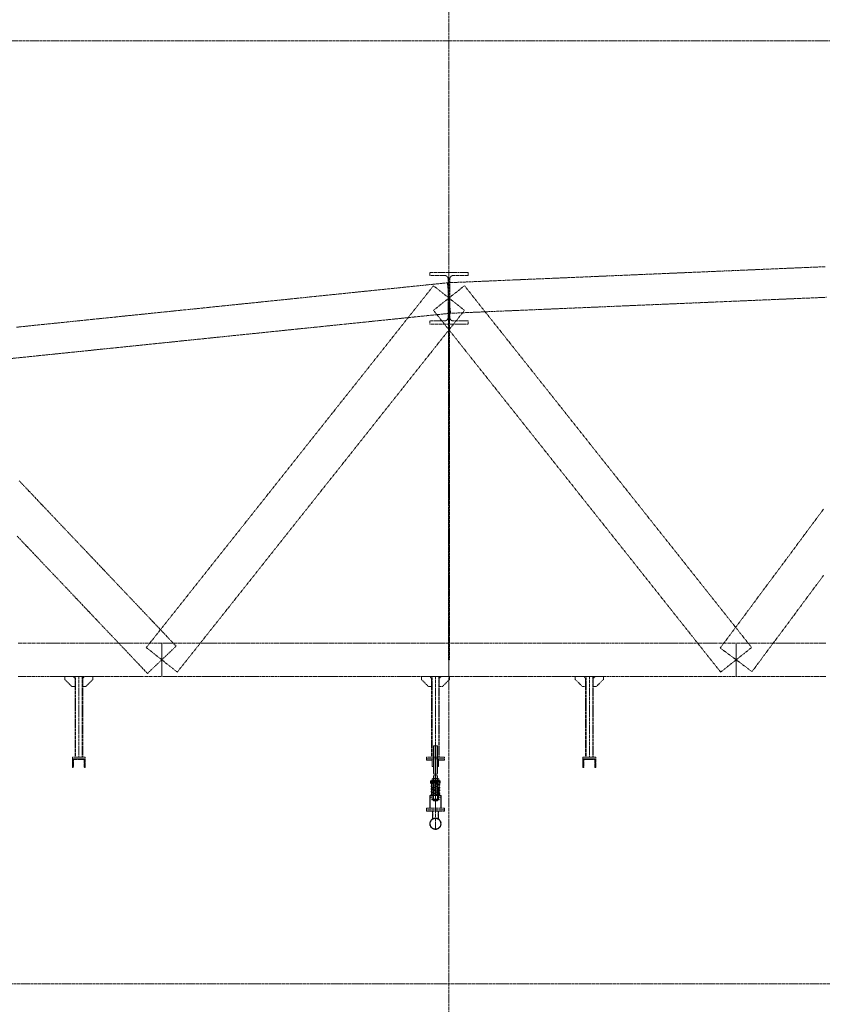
# Model space of a CAD drawing. Header units: millimetres. Extents: x -176817 to 571382, y -58489 to 156123.
# Tile 222 of 256: x 144048 to 150336, y 114002 to 121719. Entities that reach past the tile are written whole.
import ezdxf

# ---------------------------------------------------------------- set-up
doc = ezdxf.new("R2010")
doc.units = ezdxf.units.MM
doc.header["$LTSCALE"] = 0.2
for name, pattern in [('AM_ISO08W050', [18, 12, -1.5, 3, -1.5]), ('AM_ISO08W050x2', [9, 6, -0.75, 1.5, -0.75]), ('HIDDEN', [9.525, 6.35, -3.175])]:
    doc.linetypes.add(name, pattern=pattern)
for name, color, linetype, lineweight in [('-AAA Podkład', 252, 'Continuous', 13), ('AM_0N', 7, 'Continuous', 13), ('AM_7N', 4, 'AM_ISO08W050', 13)]:
    doc.layers.add(name, color=color, linetype=linetype, lineweight=lineweight)

# ---------------------------------------------------------------- blocks, each defined once
blk = doc.blocks.new('*U1083')
at = {"layer": 'AM_0N'}
for p, q in [((-28, 230.6), (28, 230.6)), ((-28, 226.6), (-28, 230.6)), ((28, 226.6), (-28, 226.6)), ((28, 230.6), (28, 226.6))]:
    blk.add_line(p, q, dxfattribs=at)
at = {"layer": 'AM_7N', "linetype": 'AM_ISO08W050x2'}
blk.add_line((0, 233.6), (0, 223.6), dxfattribs=at)
blk = doc.blocks.new('*U1084')
at = {"layer": 'AM_0N'}
for p, q in [((33.8, 222.6), (-33, 222.6)), ((29.3, 219.8), (-30.7, 209)), ((-30.7, 201.1), (7.4, 194.3)), ((29.3, 198.2), (-30.7, 187.4)), ((-30.7, 179.5), (7.4, 172.7)), ((29.3, 176.6), (-30.7, 165.8)), ((-30.7, 157.9), (7.4, 151.1)), ((29.3, 155), (-30.7, 144.2)), ((-2.7, 214.1), (-30.3, 215.9)), ((-29.7, 215.9), (30.3, 219.9)), ((-29.3, 201.1), (30.7, 211.9)), ((-29.3, 179.5), (30.7, 190.3)), ((-29.3, 157.9), (30.7, 168.7)), ((30.7, 198.2), (-7.4, 205.1)), ((30.7, 176.6), (-7.4, 183.5)), ((30.7, 155), (-7.4, 161.9)), ((30, 219.9), (30.3, 219.9)), ((-33.8, 112), (33, 112)), ((-30.7, 136.3), (7.4, 129.5)), ((29.3, 133.4), (-30.7, 122.6)), ((29.7, 118.7), (-30.3, 114.7)), ((-30, 114.7), (-30.3, 114.7)), ((-29.3, 136.3), (30.7, 147.1)), ((-29.3, 114.7), (30.7, 125.5)), ((30.7, 133.4), (-7.4, 140.3)), ((2.7, 120.5), (30.3, 118.7))]:
    blk.add_line(p, q, dxfattribs=at)
for centre, start, end in [((-30, 219.9), 138.01806, 273.82255), ((-30, 205.1), 100.20335, 280.20335), ((-30, 183.5), 100.20335, 280.20335), ((-30, 161.9), 100.20335, 280.20335), ((30, 215.9), 280.20335, 100.20335), ((30, 194.3), 280.20335, 100.20335), ((30, 172.7), 280.20335, 100.20335), ((30, 151.1), 280.20335, 100.20335), ((30, 223.9), 273.82255, 340.52878), ((-30, 140.3), 100.20335, 280.20335), ((-30, 118.7), 100.20335, 280.20335), ((-30, 110.7), 93.82255, 160.52878), ((30, 129.5), 280.20335, 100.20335), ((30, 114.7), 318.01806, 93.82255)]:
    blk.add_arc(centre, 4, start, end, dxfattribs=at)
at = {"layer": 'AM_7N', "linetype": 'AM_ISO08W050x2'}
for p, q in [((-30, 109), (-30, 225.6)), ((0, 109), (0, 225.6)), ((30, 109), (30, 225.6))]:
    blk.add_line(p, q, dxfattribs=at)
blk = doc.blocks.new('*U1085')
at = {"layer": 'AM_0N'}
for p, q in [((-28, 82), (28, 82)), ((-28, 78), (-28, 82)), ((28, 78), (-28, 78)), ((28, 82), (28, 78))]:
    blk.add_line(p, q, dxfattribs=at)
at = {"layer": 'AM_7N', "linetype": 'AM_ISO08W050x2'}
blk.add_line((0, 85), (0, 75), dxfattribs=at)
blk = doc.blocks.new('*U1086')
at = {"layer": 'AM_0N'}
for p, q in [((-26.6, 242.6), (-21.4, 245.6)), ((-26.6, 242.6), (-26.6, 233.6)), ((-26.6, 233.6), (-21.4, 230.6)), ((21.3, 245.6), (-21.4, 245.6)), ((-13.3, 242.6), (-13.3, 233.6)), ((13.3, 242.6), (13.3, 233.6)), ((26.6, 242.6), (21.3, 245.6)), ((26.6, 233.6), (21.3, 230.6)), ((26.6, 242.6), (26.6, 233.6)), ((21.3, 230.6), (-21.4, 230.6))]:
    blk.add_line(p, q, dxfattribs=at)
for centre, radius, start, end in [((-19.9, 232.9), 11.7, 55.56153, 115.56153), ((-19.9, 243.3), 11.7, 244.43847, 304.43847), ((0, 200.7), 43.9, 72.38303, 107.61697), ((0, 275.4), 43.9, 252.38303, 287.61697), ((19.9, 232.9), 11.7, 64.43847, 124.43847), ((19.9, 243.3), 11.7, 235.56153, 295.56153)]:
    blk.add_arc(centre, radius, start, end, dxfattribs=at)
at = {"layer": 'AM_7N', "linetype": 'AM_ISO08W050x2'}
blk.add_line((0, 248.6), (0, 227.6), dxfattribs=at)
blk = doc.blocks.new('A$C09B41FFC')
at = {"layer": '-AAA Podkład', "color": 7}
for p, q in [((-13, 500), (-13, 284.6)), ((0, 500), (0, 70)), ((13, 500), (13, 284.6)), ((-13, 264.6), (-13, 214.6)), ((13, 264.6), (13, 214.6)), ((-16.2, 172.6), (-15, 172.6)), ((-16, 222.6), (-16, 226.6)), ((-15.2, 171.6), (-15, 171.6)), ((-15, 222.6), (15, 222.6)), ((-15, 214.6), (15, 214.6)), ((15, 172.6), (16.2, 172.6)), ((15, 171.6), (15.2, 171.6)), ((16, 222.6), (16, 226.6)), ((-16.2, 82), (-15, 82)), ((-16.2, 82), (-15, 82)), ((-15.2, 83), (-15, 83)), ((16.2, 82, 0), (15, 82, 0)), ((21.2, 82), (20, 82))]:
    blk.add_line(p, q, dxfattribs=at)
for points in [[(15, 284.6), (15, 498), (13, 500), (-13, 500), (-15, 498), (-15, 284.6)], [(-15, 264.6), (-10.5, 264.6), (-10.5, 284.6), (-15, 284.6)], [(-15, 264.6), (-15, 72), (-13, 70), (13, 70), (15, 72), (15, 264.6)], [(15, 264.6), (10.5, 264.6), (10.5, 284.6), (15, 284.6)], [(-15, 226.6), (-38.1, 226.6), (-38.1, 222.6), (-15, 222.6)], [(-15, 222.6), (-38.1, 222.6), (-38.1, 207.6), (-15, 207.6)], [(15, 226.6), (38.1, 226.6), (38.1, 222.6), (15, 222.6)], [(15, 222.6), (38.1, 222.6), (38.1, 207.6), (15, 207.6)], [(-25, 112), (-41.2, 112), (-41.2, 98), (-25, 98)], [(25, 98), (41.3, 98), (41.3, 112), (25, 112)]]:
    blk.add_lwpolyline(points, dxfattribs=at)
at = {"layer": '-AAA Podkład', "color": 7, "elevation": 0}
for points in [[(-25, 400), (-70, 400), (-70, 388), (-25, 388)], [(25, 388), (70, 388), (70, 400), (25, 400)], [(-44.4, 12), (-44.4, 112), (-41.2, 112), (-41.2, 12)], [(44.5, 12), (44.5, 112), (41.3, 112), (41.3, 12)]]:
    blk.add_lwpolyline(points, dxfattribs=at)
for points in [[(-25, 340), (-25, 400), (-14.2, 400), (-13.2, 399), (-13.2, 341), (-14.2, 340)], [(25, 340), (25, 400), (14.2, 400), (13.2, 399), (13.2, 341), (14.2, 340)]]:
    blk.add_lwpolyline(points, close=True, dxfattribs=at)
at = {"layer": '-AAA Podkład', "color": 7}
for points in [[(-38.1, 207.6), (-35.2, 207.6), (-35.2, 222.6), (-38.1, 222.6)], [(-25, 172.6), (-25, 82), (-16.2, 82), (-15.2, 83), (-15.2, 171.6), (-16.2, 172.6)], [(25, 172.6), (25, 82), (16.2, 82), (15.2, 83), (15.2, 171.6), (16.2, 172.6)], [(38.1, 207.6), (35.2, 207.6), (35.2, 222.6), (38.1, 222.6)]]:
    blk.add_lwpolyline(points, close=True, dxfattribs=at)
blk.add_circle((-30, 118.7), 4, dxfattribs=at)
for points in [[(-25, 112), (-25, 113), (-26, 112)], [(25, 112), (25, 113), (26, 112)]]:
    blk.add_solid(points, dxfattribs=at)
for name in ['*U1083', '*U1086', '*U1084', '*U1085']:
    blk.add_blockref(name, (0, 0), dxfattribs=at)

msp = doc.modelspace()

# ---------------------------------------------------------------- hatches: boundary and pattern name
at = {"layer": '-AAA Podkład', "linetype": 'HIDDEN', "ltscale": 5}
h = msp.add_hatch(dxfattribs=at)
h.set_pattern_fill('ANSI32', color=256)
h.set_pattern_definition([(45, (93151.147, 111380.613), (-6.7351921, 6.7351921), []), (45, (93155.638, 111380.613), (-6.7351921, 6.7351921), [])])
h.paths.add_polyline_path([(144460.9118, 115926.7533), (144510.9118, 115926.7533), (144510.9118, 115924.8419, -0.414213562), (144505.8232, 115919.7533), (144467.9118, 115919.7533), (144467.9118, 115861.8419, -0.414213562), (144462.8232, 115856.7533), (144460.9118, 115856.7533)])
h.paths.add_polyline_path([(144510.9118, 115924.8419), (144510.9118, 115926.7533), (144560.9118, 115926.7533), (144560.9118, 115856.7533), (144559.0004, 115856.7533, -0.414213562), (144553.9118, 115861.8419), (144553.9118, 115919.7533), (144516.0004, 115919.7533, -0.414213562)])
h = msp.add_hatch(dxfattribs=at)
h.set_pattern_fill('ANSI32', color=256)
h.set_pattern_definition([(45, (97151.147, 111380.613), (-6.7351921, 6.7351921), []), (45, (97155.638, 111380.613), (-6.7351921, 6.7351921), [])])
h.paths.add_polyline_path([(148460.9118, 115926.7533), (148510.9118, 115926.7533), (148510.9118, 115924.8419, -0.414213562), (148505.8232, 115919.7533), (148467.9118, 115919.7533), (148467.9118, 115861.8419, -0.414213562), (148462.8232, 115856.7533), (148460.9118, 115856.7533)])
h.paths.add_polyline_path([(148510.9118, 115924.8419), (148510.9118, 115926.7533), (148560.9118, 115926.7533), (148560.9118, 115856.7533), (148559.0004, 115856.7533, -0.414213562), (148553.9118, 115861.8419), (148553.9118, 115919.7533), (148516.0004, 115919.7533, -0.414213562)])

# ---------------------------------------------------------------- linework, layer by layer
for p, q in [((147410.9118, 154623.4714), (147410.9118, 103624.3027)), ((144510.9118, 116571.7533, 0), (144510.9118, 115938.7533, 0)), ((147304.9375, 116571.7533, 0), (147304.9375, 115938.7533, 0)), ((148510.9118, 116571.7533, 0), (148510.9118, 115938.7533, 0)), ((147304.9375, 115372.2739, 0), (147304.9375, 115626.7533, 0)), ((147280.7875, 115454.0412, 0), (147280.7875, 115514.7533, 0)), ((147284.7875, 115456.3443, 0), (147284.7875, 115514.7533, 0)), ((147325.0875, 115456.3443, 0), (147325.0875, 115514.7533, 0)), ((147329.0875, 115454.0412, 0), (147329.0875, 115514.7533, 0))]:
    msp.add_line(p, q, dxfattribs=at)
msp.add_lwpolyline([(175983.6053, 121553.5213), (137759.1691, 121553.5213), (137759.1691, 114163.401), (175983.6053, 114163.401)], close=True, dxfattribs=at)
for points in [[(150358.9348, 119782.9167), (150288.6223, 119779.9245), (150218.3098, 119776.9323), (150147.9973, 119773.9401), (150077.6848, 119770.948), (150007.3723, 119767.9558), (149937.0598, 119764.9636), (149866.7473, 119761.9714), (149796.4348, 119758.9792), (149726.1223, 119755.987), (149655.8098, 119752.9948), (149585.4973, 119750.0026), (149515.1848, 119747.0105), (149444.8723, 119744.0183), (149374.5598, 119741.0261), (149304.2473, 119738.0339), (149233.9348, 119735.0417), (149163.6223, 119732.0495), (149093.3098, 119729.0573), (149022.9973, 119726.0651), (148952.6848, 119723.073), (148882.3723, 119720.0808), (148812.0598, 119717.0886), (148741.7473, 119714.0964), (148671.4348, 119711.1042), (148601.1223, 119708.112), (148530.8098, 119705.1198), (148460.4973, 119702.1276), (148390.1848, 119699.1355), (148319.8723, 119696.1433), (148249.5598, 119693.1511), (148179.2473, 119690.1589), (148108.9348, 119687.1667), (148038.6223, 119684.1745), (147968.3098, 119681.1823), (147897.9973, 119678.1901), (147827.6848, 119675.198), (147757.3723, 119672.2058), (147687.0598, 119669.2136), (147616.7473, 119666.2214), (147546.4348, 119663.2292), (147476.1223, 119660.237), (147405.8098, 119657.2448), (147408.3608, 119597.2991), (147410.9118, 119537.3533), (147413.4629, 119477.4076), (147416.0139, 119417.4619), (147486.3264, 119420.454), (147556.6389, 119423.4462), (147626.9514, 119426.4384), (147697.2639, 119429.4306), (147767.5764, 119432.4228), (147837.8889, 119435.415), (147908.2014, 119438.4072), (147978.5139, 119441.3994), (148048.8264, 119444.3915), (148119.1389, 119447.3837), (148189.4514, 119450.3759), (148259.7639, 119453.3681), (148330.0764, 119456.3603), (148400.3889, 119459.3525), (148470.7014, 119462.3447), (148541.0139, 119465.3369), (148611.3264, 119468.329), (148681.6389, 119471.3212), (148751.9514, 119474.3134), (148822.2639, 119477.3056), (148892.5764, 119480.2978), (148962.8889, 119483.29), (149033.2014, 119486.2822), (149103.5139, 119489.2744), (149173.8264, 119492.2665), (149244.1389, 119495.2587), (149314.4514, 119498.2509), (149384.7639, 119501.2431), (149455.0764, 119504.2353), (149525.3889, 119507.2275), (149595.7014, 119510.2197), (149666.0139, 119513.2119), (149736.3264, 119516.204), (149806.6389, 119519.1962), (149876.9514, 119522.1884), (149947.2639, 119525.1806), (150017.5764, 119528.1728), (150087.8889, 119531.165), (150158.2014, 119534.1572), (150228.5139, 119537.1494), (150298.8264, 119540.1415), (150369.1389, 119543.1337)], [(147417.6618, 119537.3533), (147417.6618, 119612.2006), (147417.6618, 119687.0479), (147417.6699, 119687.7127), (147417.6942, 119688.3768), (147417.7347, 119689.0399), (147417.7914, 119689.7017), (147417.8641, 119690.362), (147417.9529, 119691.0204), (147418.0578, 119691.6766), (147418.1787, 119692.3303), (147418.3155, 119692.9806), (147418.4681, 119693.6272), (147418.6363, 119694.2696), (147418.8201, 119694.9077), (147419.0194, 119695.5411), (147419.2342, 119696.1696), (147419.4643, 119696.7928), (147419.7096, 119697.4104), (147419.97, 119698.0218), (147420.2451, 119698.6264), (147420.5347, 119699.2239), (147420.8389, 119699.8141), (147421.1573, 119700.3966), (147421.49, 119700.9713), (147421.8367, 119701.5378), (147422.1974, 119702.096), (147422.5715, 119702.645), (147422.9587, 119703.1844), (147423.359, 119703.714), (147423.772, 119704.2336), (147424.1976, 119704.7429), (147424.6356, 119705.2417), (147425.0859, 119705.7298), (147425.5481, 119706.2068), (147426.0224, 119706.6728), (147426.5077, 119707.1267), (147427.0038, 119707.5684), (147427.5106, 119707.9978), (147428.0278, 119708.4145), (147428.5551, 119708.8185), (147429.0924, 119709.2096), (147429.6395, 119709.5874), (147430.1955, 119709.9516), (147430.7601, 119710.3019), (147431.333, 119710.638), (147431.9139, 119710.9599), (147432.5026, 119711.2674), (147433.0988, 119711.5603), (147433.7021, 119711.8385), (147434.3124, 119712.1019), (147434.9287, 119712.3499), (147435.5506, 119712.5826), (147436.1778, 119712.7998), (147436.8101, 119713.0014), (147437.4472, 119713.1874), (147438.0887, 119713.3576), (147438.7345, 119713.512), (147439.3843, 119713.6505), (147440.0372, 119713.7729), (147440.6927, 119713.879), (147441.3505, 119713.969), (147442.0101, 119714.0426), (147442.6714, 119714.0999), (147443.3339, 119714.1409), (147443.9975, 119714.1655), (147444.6618, 119714.1737), (147502.7868, 119714.1737), (147560.9118, 119714.1737), (147560.9118, 119738.2856), (147485.9118, 119738.2856), (147410.9118, 119738.2856), (147335.9118, 119738.2856), (147260.9118, 119738.2856), (147260.9118, 119714.1737), (147319.0368, 119714.1737), (147377.1618, 119714.1737), (147377.8268, 119714.1655), (147378.491, 119714.1408), (147379.1541, 119714.0998), (147379.816, 119714.0423), (147380.4762, 119713.9686), (147381.1346, 119713.8785), (147381.7907, 119713.7721), (147382.4442, 119713.6495), (147383.0942, 119713.5109), (147383.7402, 119713.3563), (147384.3821, 119713.1858), (147385.0194, 119712.9996), (147385.652, 119712.7977), (147386.2795, 119712.5803), (147386.9016, 119712.3473), (147387.518, 119712.099), (147388.1281, 119711.8355), (147388.7313, 119711.5572), (147389.3272, 119711.2643), (147389.9156, 119710.9567), (147390.4962, 119710.6348), (147391.0688, 119710.2987), (147391.6332, 119709.9484), (147392.1891, 119709.5841), (147392.7356, 119709.2065), (147393.2724, 119708.8156), (147393.7993, 119708.4118), (147394.3161, 119707.9953), (147394.8225, 119707.5661), (147395.3183, 119707.1246), (147395.8032, 119706.671), (147396.277, 119706.2054), (147396.739, 119705.7285), (147397.1889, 119705.2407), (147397.6266, 119704.7422), (147398.0519, 119704.2333), (147398.4646, 119703.714), (147398.8646, 119703.1848), (147399.2516, 119702.6457), (147399.6255, 119702.0971), (147399.9867, 119701.5382), (147400.3339, 119700.9709), (147400.667, 119700.3954), (147400.9859, 119699.812), (147401.2904, 119699.221), (147401.5804, 119698.6226), (147401.8557, 119698.0172), (147402.1163, 119697.405), (147402.3614, 119696.7874), (147402.5913, 119696.1643), (147402.8059, 119695.536), (147403.0051, 119694.9027), (147403.1887, 119694.2648), (147403.3568, 119693.6225), (147403.5092, 119692.976), (147403.6458, 119692.3258), (147403.7665, 119691.6726), (147403.8712, 119691.0169), (147403.9599, 119690.3591), (147404.0325, 119689.6994), (147404.0891, 119689.0381), (147404.1295, 119688.3756), (147404.1537, 119687.7121), (147404.1618, 119687.0479), (147404.1618, 119612.2006), (147404.1618, 119537.3533), (147417.6618, 119537.3533)], [(147423.2147, 119417.9857), (147417.0632, 119477.6695), (147410.9118, 119537.3533), (147404.7604, 119597.0372), (147398.609, 119656.721), (147328.2965, 119649.4741), (147257.984, 119642.2273), (147187.6715, 119634.9804), (147117.359, 119627.7335), (147047.0465, 119620.4866), (146976.734, 119613.2398), (146906.4215, 119605.9929), (146836.109, 119598.746), (146765.7965, 119591.4991), (146695.484, 119584.2523), (146625.1715, 119577.0054), (146554.859, 119569.7585), (146484.5465, 119562.5116), (146414.234, 119555.2648), (146343.9215, 119548.0179), (146273.609, 119540.771), (146203.2965, 119533.5241), (146132.984, 119526.2773), (146062.6715, 119519.0304), (145992.359, 119511.7835), (145922.0465, 119504.5366), (145851.734, 119497.2898), (145781.4215, 119490.0429), (145711.109, 119482.796), (145640.7965, 119475.5491), (145570.484, 119468.3023), (145500.1715, 119461.0554), (145429.859, 119453.8085), (145359.5465, 119446.5616), (145289.234, 119439.3148), (145218.9215, 119432.0679), (145148.609, 119424.821), (145078.2965, 119417.5741), (145007.984, 119410.3273), (144937.6715, 119403.0804), (144867.359, 119395.8335), (144797.0465, 119388.5866), (144726.734, 119381.3398), (144656.4215, 119374.0929), (144586.109, 119366.846), (144515.7965, 119359.5991), (144445.484, 119352.3523), (144375.1715, 119345.1054), (144304.859, 119337.8585), (144234.5465, 119330.6116), (144164.234, 119323.3648), (144093.9215, 119316.1179), (144023.609, 119308.871)], [(147532.3315, 119441.0089), (147471.6217, 119489.1811), (147410.9118, 119537.3533), (147350.202, 119585.5256), (147289.4921, 119633.6978), (147254.3359, 119589.3915), (147219.1796, 119545.0853), (147184.0234, 119500.779), (147148.8671, 119456.4728), (147113.7109, 119412.1665), (147078.5546, 119367.8603), (147043.3984, 119323.554), (147008.2421, 119279.2478), (146973.0859, 119234.9415), (146937.9296, 119190.6353), (146902.7734, 119146.329), (146867.6171, 119102.0228), (146832.4609, 119057.7165), (146797.3046, 119013.4103), (146762.1484, 118969.104), (146726.9921, 118924.7978), (146691.8359, 118880.4915), (146656.6796, 118836.1853), (146621.5234, 118791.879), (146586.3671, 118747.5728), (146551.2109, 118703.2665), (146516.0546, 118658.9603), (146480.8984, 118614.654), (146445.7421, 118570.3478), (146410.5859, 118526.0415), (146375.4296, 118481.7353), (146340.2734, 118437.429), (146305.1171, 118393.1228), (146269.9609, 118348.8165), (146234.8046, 118304.5103), (146199.6484, 118260.204), (146164.4921, 118215.8978), (146129.3359, 118171.5915), (146094.1796, 118127.2853), (146059.0234, 118082.979), (146023.8671, 118038.6728), (145988.7109, 117994.3665), (145953.5546, 117950.0603), (145918.3984, 117905.754), (145883.2421, 117861.4478), (145848.0859, 117817.1415), (145812.9296, 117772.8353), (145777.7734, 117728.529), (145742.6171, 117684.2228), (145707.4609, 117639.9165), (145672.3046, 117595.6103), (145637.1484, 117551.304), (145601.9921, 117506.9978), (145566.8359, 117462.6915), (145531.6796, 117418.3853), (145496.5234, 117374.079), (145461.3671, 117329.7728), (145426.2109, 117285.4665), (145391.0546, 117241.1603), (145355.8984, 117196.854), (145320.7421, 117152.5478), (145285.5859, 117108.2415), (145250.4296, 117063.9353), (145215.2734, 117019.629), (145180.1171, 116975.3228), (145144.9609, 116931.0165), (145109.8046, 116886.7103), (145074.6484, 116842.404), (145039.4921, 116798.0978), (145100.202, 116749.9256), (145160.9118, 116701.7533), (145221.6217, 116653.5811), (145282.3315, 116605.4089), (145317.4878, 116649.7151), (145352.644, 116694.0214), (145387.8003, 116738.3276), (145422.9565, 116782.6339), (145458.1128, 116826.9401), (145493.269, 116871.2464), (145528.4253, 116915.5526), (145563.5815, 116959.8589), (145598.7378, 117004.1651), (145633.894, 117048.4714), (145669.0503, 117092.7776), (145704.2065, 117137.0839), (145739.3628, 117181.3901), (145774.519, 117225.6964), (145809.6753, 117270.0026), (145844.8315, 117314.3089), (145879.9878, 117358.6151), (145915.144, 117402.9214), (145950.3003, 117447.2276), (145985.4565, 117491.5339), (146020.6128, 117535.8401), (146055.769, 117580.1464), (146090.9253, 117624.4526), (146126.0815, 117668.7589), (146161.2378, 117713.0651), (146196.394, 117757.3714), (146231.5503, 117801.6776), (146266.7065, 117845.9839), (146301.8628, 117890.2901), (146337.019, 117934.5964), (146372.1753, 117978.9026), (146407.3315, 118023.2089), (146442.4878, 118067.5151), (146477.644, 118111.8214), (146512.8003, 118156.1276), (146547.9565, 118200.4339), (146583.1128, 118244.7401), (146618.269, 118289.0464), (146653.4253, 118333.3526), (146688.5815, 118377.6589), (146723.7378, 118421.9651), (146758.894, 118466.2714), (146794.0503, 118510.5776), (146829.2065, 118554.8839), (146864.3628, 118599.1901), (146899.519, 118643.4964), (146934.6753, 118687.8026), (146969.8315, 118732.1089), (147004.9878, 118776.4151), (147040.144, 118820.7214), (147075.3003, 118865.0276), (147110.4565, 118909.3339), (147145.6128, 118953.6401), (147180.769, 118997.9464), (147215.9253, 119042.2526), (147251.0815, 119086.5589), (147286.2378, 119130.8651), (147321.394, 119175.1714), (147356.5503, 119219.4776), (147391.7065, 119263.7839), (147426.8628, 119308.0901), (147462.019, 119352.3964), (147497.1753, 119396.7026), (147532.3315, 119441.0089)], [(149539.4921, 116605.4089), (149600.202, 116653.5811), (149660.9118, 116701.7533), (149721.6217, 116749.9256), (149782.3315, 116798.0978), (149747.1753, 116842.404), (149712.019, 116886.7103), (149676.8628, 116931.0165), (149641.7065, 116975.3228), (149606.5503, 117019.629), (149571.394, 117063.9353), (149536.2378, 117108.2415), (149501.0815, 117152.5478), (149465.9253, 117196.854), (149430.769, 117241.1603), (149395.6128, 117285.4665), (149360.4565, 117329.7728), (149325.3003, 117374.079), (149290.144, 117418.3853), (149254.9878, 117462.6915), (149219.8315, 117506.9978), (149184.6753, 117551.304), (149149.519, 117595.6103), (149114.3628, 117639.9165), (149079.2065, 117684.2228), (149044.0503, 117728.529), (149008.894, 117772.8353), (148973.7378, 117817.1415), (148938.5815, 117861.4478), (148903.4253, 117905.754), (148868.269, 117950.0603), (148833.1128, 117994.3665), (148797.9565, 118038.6728), (148762.8003, 118082.979), (148727.644, 118127.2853), (148692.4878, 118171.5915), (148657.3315, 118215.8978), (148622.1753, 118260.204), (148587.019, 118304.5103), (148551.8628, 118348.8165), (148516.7065, 118393.1228), (148481.5503, 118437.429), (148446.394, 118481.7353), (148411.2378, 118526.0415), (148376.0815, 118570.3478), (148340.9253, 118614.654), (148305.769, 118658.9603), (148270.6128, 118703.2665), (148235.4565, 118747.5728), (148200.3003, 118791.879), (148165.144, 118836.1853), (148129.9878, 118880.4915), (148094.8315, 118924.7978), (148059.6753, 118969.104), (148024.519, 119013.4103), (147989.3628, 119057.7165), (147954.2065, 119102.0228), (147919.0503, 119146.329), (147883.894, 119190.6353), (147848.7378, 119234.9415), (147813.5815, 119279.2478), (147778.4253, 119323.554), (147743.269, 119367.8603), (147708.1128, 119412.1665), (147672.9565, 119456.4728), (147637.8003, 119500.779), (147602.644, 119545.0853), (147567.4878, 119589.3915), (147532.3315, 119633.6978), (147471.6217, 119585.5256), (147410.9118, 119537.3533), (147350.202, 119489.1811), (147289.4921, 119441.0089), (147324.6484, 119396.7026), (147359.8046, 119352.3964), (147394.9609, 119308.0901), (147430.1171, 119263.7839), (147465.2734, 119219.4776), (147500.4296, 119175.1714), (147535.5859, 119130.8651), (147570.7421, 119086.5589), (147605.8984, 119042.2526), (147641.0546, 118997.9464), (147676.2109, 118953.6401), (147711.3671, 118909.3339), (147746.5234, 118865.0276), (147781.6796, 118820.7214), (147816.8359, 118776.4151), (147851.9921, 118732.1089), (147887.1484, 118687.8026), (147922.3046, 118643.4964), (147957.4609, 118599.1901), (147992.6171, 118554.8839), (148027.7734, 118510.5776), (148062.9296, 118466.2714), (148098.0859, 118421.9651), (148133.2421, 118377.6589), (148168.3984, 118333.3526), (148203.5546, 118289.0464), (148238.7109, 118244.7401), (148273.8671, 118200.4339), (148309.0234, 118156.1276), (148344.1796, 118111.8214), (148379.3359, 118067.5151), (148414.4921, 118023.2089), (148449.6484, 117978.9026), (148484.8046, 117934.5964), (148519.9609, 117890.2901), (148555.1171, 117845.9839), (148590.2734, 117801.6776), (148625.4296, 117757.3714), (148660.5859, 117713.0651), (148695.7421, 117668.7589), (148730.8984, 117624.4526), (148766.0546, 117580.1464), (148801.2109, 117535.8401), (148836.3671, 117491.5339), (148871.5234, 117447.2276), (148906.6796, 117402.9214), (148941.8359, 117358.6151), (148976.9921, 117314.3089), (149012.1484, 117270.0026), (149047.3046, 117225.6964), (149082.4609, 117181.3901), (149117.6171, 117137.0839), (149152.7734, 117092.7776), (149187.9296, 117048.4714), (149223.0859, 117004.1651), (149258.2421, 116959.8589), (149293.3984, 116915.5526), (149328.5546, 116871.2464), (149363.7109, 116826.9401), (149398.8671, 116782.6339), (149434.0234, 116738.3276), (149469.1796, 116694.0214), (149504.3359, 116649.7151), (149539.4921, 116605.4089)], [(147560.9118, 119333.3137), (147560.9118, 119357.7985), (147502.7868, 119357.7985), (147444.6618, 119357.7985), (147443.9919, 119357.807), (147443.3227, 119357.8324), (147442.6546, 119357.8747), (147441.9879, 119357.9339), (147441.323, 119358.0099), (147440.66, 119358.1027), (147439.9994, 119358.2123), (147439.3414, 119358.3386), (147438.6868, 119358.4814), (147438.0364, 119358.6407), (147437.3905, 119358.8162), (147436.7492, 119359.0079), (147436.113, 119359.2156), (147435.4821, 119359.4394), (147434.8569, 119359.679), (147434.2375, 119359.9343), (147433.6252, 119360.2049), (147433.0201, 119360.4905), (147432.4227, 119360.7911), (147431.833, 119361.1065), (147431.2513, 119361.4364), (147430.6779, 119361.7808), (147430.1131, 119362.1394), (147429.5571, 119362.5122), (147429.0102, 119362.8989), (147428.4733, 119363.2988), (147427.9466, 119363.7118), (147427.4303, 119364.1376), (147426.9247, 119364.576), (147426.43, 119365.0268), (147425.9464, 119365.4897), (147425.4741, 119365.9646), (147425.0134, 119366.4512), (147424.565, 119366.9486), (147424.1291, 119367.4567), (147423.7057, 119367.9753), (147423.2951, 119368.5039), (147422.8975, 119369.0426), (147422.513, 119369.5908), (147422.1417, 119370.1486), (147421.7843, 119370.7149), (147421.4408, 119371.2894), (147421.1114, 119371.872), (147420.7962, 119372.4623), (147420.4953, 119373.0599), (147420.2089, 119373.6648), (147419.937, 119374.2765), (147419.6799, 119374.8948), (147419.4377, 119375.5189), (147419.2107, 119376.1484), (147418.9989, 119376.783), (147418.8024, 119377.4224), (147418.6212, 119378.0663), (147418.4555, 119378.7145), (147418.3052, 119379.3665), (147418.1705, 119380.0223), (147418.0515, 119380.6811), (147417.9482, 119381.3424), (147417.8608, 119382.0058), (147417.7892, 119382.6709), (147417.7335, 119383.3376), (147417.6937, 119384.0055), (147417.6698, 119384.6744), (147417.6618, 119385.3438), (147417.6618, 119461.3486), (147417.6618, 119537.3533), (147404.1618, 119537.3533), (147404.1618, 119461.3486), (147404.1618, 119385.3438), (147404.1538, 119384.674), (147404.1299, 119384.0047), (147404.09, 119383.3364), (147404.0342, 119382.6693), (147403.9626, 119382.0038), (147403.8751, 119381.34), (147403.7717, 119380.6784), (147403.6526, 119380.0192), (147403.5177, 119379.3631), (147403.3673, 119378.7106), (147403.2013, 119378.0621), (147403.0199, 119377.4178), (147402.8232, 119376.778), (147402.6111, 119376.1431), (147402.3838, 119375.5133), (147402.1414, 119374.8889), (147401.8844, 119374.2713), (147401.6128, 119373.6604), (147401.3266, 119373.0563), (147401.026, 119372.4594), (147400.7112, 119371.87), (147400.3821, 119371.2881), (147400.039, 119370.7143), (147399.682, 119370.1486), (147399.3106, 119369.5907), (147398.9259, 119369.0422), (147398.5281, 119368.5033), (147398.1173, 119367.9744), (147397.6937, 119367.4556), (147397.2575, 119366.9473), (147396.8089, 119366.4497), (147396.348, 119365.963), (147395.8756, 119365.4881), (147395.3919, 119365.0252), (147394.8972, 119364.5744), (147394.3915, 119364.1361), (147393.8752, 119363.7103), (147393.3485, 119363.2974), (147392.8115, 119362.8975), (147392.2645, 119362.5108), (147391.708, 119362.1378), (147391.1427, 119361.7789), (147390.5688, 119361.4343), (147389.9865, 119361.1042), (147389.3962, 119360.7886), (147388.7981, 119360.4879), (147388.1925, 119360.2021), (147387.5797, 119359.9315), (147386.961, 119359.6767), (147386.3364, 119359.4375), (147385.7063, 119359.2142), (147385.0709, 119359.0068), (147384.4304, 119358.8154), (147383.7853, 119358.6402), (147383.1357, 119358.4812), (147382.4819, 119358.3385), (147381.8239, 119358.2122), (147381.1634, 119358.1027), (147380.5005, 119358.0099), (147379.8355, 119357.9339), (147379.1689, 119357.8747), (147378.5009, 119357.8324), (147377.8317, 119357.807), (147377.1618, 119357.7985), (147319.0368, 119357.7985), (147260.9118, 119357.7985), (147260.9118, 119333.3137), (147335.9118, 119333.3137), (147410.9118, 119333.3137), (147485.9118, 119333.3137), (147560.9118, 119333.3137)], [(147407.9118, 119537.3533), (147407.9118, 119448.7408), (147407.9118, 119360.1283), (147407.9118, 119271.5158), (147407.9118, 119182.9033), (147407.9118, 119094.2908), (147407.9118, 119005.6783), (147407.9118, 118917.0658), (147407.9118, 118828.4533), (147407.9118, 118739.8408), (147407.9118, 118651.2283), (147407.9118, 118562.6158), (147407.9118, 118474.0033), (147407.9118, 118385.3908), (147407.9118, 118296.7783), (147407.9118, 118208.1658), (147407.9118, 118119.5533), (147407.9118, 118030.9408), (147407.9118, 117942.3283), (147407.9118, 117853.7158), (147407.9118, 117765.1033), (147407.9118, 117676.4908), (147407.9118, 117587.8783), (147407.9118, 117499.2658), (147407.9118, 117410.6533), (147407.9118, 117322.0408), (147407.9118, 117233.4283), (147407.9118, 117144.8158), (147407.9118, 117056.2033), (147407.9118, 116967.5908), (147407.9118, 116878.9783), (147407.9118, 116790.3658), (147407.9118, 116701.7533), (147413.9118, 116701.7533), (147413.9118, 116790.3658), (147413.9118, 116878.9783), (147413.9118, 116967.5908), (147413.9118, 117056.2033), (147413.9118, 117144.8158), (147413.9118, 117233.4283), (147413.9118, 117322.0408), (147413.9118, 117410.6533), (147413.9118, 117499.2658), (147413.9118, 117587.8783), (147413.9118, 117676.4908), (147413.9118, 117765.1033), (147413.9118, 117853.7158), (147413.9118, 117942.3283), (147413.9118, 118030.9408), (147413.9118, 118119.5533), (147413.9118, 118208.1658), (147413.9118, 118296.7783), (147413.9118, 118385.3908), (147413.9118, 118474.0033), (147413.9118, 118562.6158), (147413.9118, 118651.2283), (147413.9118, 118739.8408), (147413.9118, 118828.4533), (147413.9118, 118917.0658), (147413.9118, 119005.6783), (147413.9118, 119094.2908), (147413.9118, 119182.9033), (147413.9118, 119271.5158), (147413.9118, 119360.1283), (147413.9118, 119448.7408), (147413.9118, 119537.3533), (147407.9118, 119537.3533)], [(143977.9022, 119062.8888), (144048.2147, 119070.1357), (144118.5272, 119077.3825), (144188.8397, 119084.6294), (144259.1522, 119091.8763), (144329.4647, 119099.1232), (144399.7772, 119106.37), (144470.0897, 119113.6169), (144540.4022, 119120.8638), (144610.7147, 119128.1107), (144681.0272, 119135.3575), (144751.3397, 119142.6044), (144821.6522, 119149.8513), (144891.9647, 119157.0982), (144962.2772, 119164.345), (145032.5897, 119171.5919), (145102.9022, 119178.8388), (145173.2147, 119186.0857), (145243.5272, 119193.3325), (145313.8397, 119200.5794), (145384.1522, 119207.8263), (145454.4647, 119215.0732), (145524.7772, 119222.32), (145595.0897, 119229.5669), (145665.4022, 119236.8138), (145735.7147, 119244.0607), (145806.0272, 119251.3075), (145876.3397, 119258.5544), (145946.6522, 119265.8013), (146016.9647, 119273.0482), (146087.2772, 119280.295), (146157.5897, 119287.5419), (146227.9022, 119294.7888), (146298.2147, 119302.0357), (146368.5272, 119309.2825), (146438.8397, 119316.5294), (146509.1522, 119323.7763), (146579.4647, 119331.0232), (146649.7772, 119338.27), (146720.0897, 119345.5169), (146790.4022, 119352.7638), (146860.7147, 119360.0107), (146931.0272, 119367.2575), (147001.3397, 119374.5044), (147071.6522, 119381.7513), (147141.9647, 119388.9982), (147212.2772, 119396.245), (147282.5897, 119403.4919), (147352.9022, 119410.7388), (147423.2147, 119417.9857)], [(145048.4609, 116595.0772), (145104.6864, 116648.4153), (145160.9118, 116701.7533), (145217.1373, 116755.0914), (145273.3627, 116808.4295), (145238.2065, 116845.4889), (145203.0502, 116882.5482), (145167.894, 116919.6076), (145132.7377, 116956.667), (145097.5815, 116993.7264), (145062.4252, 117030.7857), (145027.269, 117067.8451), (144992.1127, 117104.9045), (144956.9565, 117141.9639), (144921.8002, 117179.0232), (144886.644, 117216.0826), (144851.4877, 117253.142), (144816.3315, 117290.2014), (144781.1752, 117327.2607), (144746.019, 117364.3201), (144710.8627, 117401.3795), (144675.7065, 117438.4389), (144640.5502, 117475.4982), (144605.394, 117512.5576), (144570.2377, 117549.617), (144535.0815, 117586.6764), (144499.9252, 117623.7357), (144464.769, 117660.7951), (144429.6127, 117697.8545), (144394.4565, 117734.9139), (144359.3002, 117771.9732), (144324.144, 117809.0326), (144288.9877, 117846.092), (144253.8315, 117883.1514), (144218.6752, 117920.2107), (144183.519, 117957.2701), (144148.3627, 117994.3295), (144113.2065, 118031.3889), (144078.0502, 118068.4482), (144042.894, 118105.5076)], [(150345.1058, 117882.082), (150309.9496, 117834.7835), (150274.7933, 117787.4851), (150239.6371, 117740.1867), (150204.4808, 117692.8882), (150169.3246, 117645.5898), (150134.1683, 117598.2913), (150099.0121, 117550.9929), (150063.8558, 117503.6945), (150028.6996, 117456.396), (149993.5433, 117409.0976), (149958.3871, 117361.7992), (149923.2308, 117314.5007), (149888.0746, 117267.2023), (149852.9183, 117219.9038), (149817.7621, 117172.6054), (149782.6058, 117125.307), (149747.4496, 117078.0085), (149712.2933, 117030.7101), (149677.1371, 116983.4117), (149641.9808, 116936.1132), (149606.8246, 116888.8148), (149571.6683, 116841.5163), (149536.5121, 116794.2179), (149598.7119, 116747.9856), (149660.9118, 116701.7533), (149723.1117, 116655.5211), (149785.3116, 116609.2888), (149820.4679, 116656.5872), (149855.6241, 116703.8856), (149890.7804, 116751.1841), (149925.9366, 116798.4825), (149961.0929, 116845.781), (149996.2491, 116893.0794), (150031.4054, 116940.3778), (150066.5616, 116987.6763), (150101.7179, 117034.9747), (150136.8741, 117082.2731), (150172.0304, 117129.5716), (150207.1866, 117176.87), (150242.3429, 117224.1685), (150277.4991, 117271.4669), (150312.6554, 117318.7653), (150347.8116, 117366.0638)], [(144028.9297, 117669.7991), (144064.0859, 117632.7397), (144099.2422, 117595.6803), (144134.3984, 117558.6209), (144169.5547, 117521.5616), (144204.7109, 117484.5022), (144239.8672, 117447.4428), (144275.0234, 117410.3834), (144310.1797, 117373.3241), (144345.3359, 117336.2647), (144380.4922, 117299.2053), (144415.6484, 117262.1459), (144450.8047, 117225.0866), (144485.9609, 117188.0272), (144521.1172, 117150.9678), (144556.2734, 117113.9084), (144591.4297, 117076.8491), (144626.5859, 117039.7897), (144661.7422, 117002.7303), (144696.8984, 116965.6709), (144732.0547, 116928.6116), (144767.2109, 116891.5522), (144802.3672, 116854.4928), (144837.5234, 116817.4334), (144872.6797, 116780.3741), (144907.8359, 116743.3147), (144942.9922, 116706.2553), (144978.1484, 116669.1959), (145013.3047, 116632.1366), (145048.4609, 116595.0772)], [(145160.9118, 116571.7533), (145160.9118, 116636.7533), (145160.9118, 116701.7533), (145160.9118, 116766.7533), (145160.9118, 116831.7533), (145090.5993, 116831.7533), (145020.2868, 116831.7533), (144949.9743, 116831.7533), (144879.6618, 116831.7533), (144809.3493, 116831.7533), (144739.0368, 116831.7533), (144668.7243, 116831.7533), (144598.4118, 116831.7533), (144528.0993, 116831.7533), (144457.7868, 116831.7533), (144387.4743, 116831.7533), (144317.1618, 116831.7533), (144246.8493, 116831.7533), (144176.5368, 116831.7533), (144106.2243, 116831.7533), (144035.9118, 116831.7533)], [(147410.9118, 116571.7533), (147410.9118, 116636.7533), (147410.9118, 116701.7533), (147410.9118, 116766.7533), (147410.9118, 116831.7533), (147340.5993, 116831.7533), (147270.2868, 116831.7533), (147199.9743, 116831.7533), (147129.6618, 116831.7533), (147059.3493, 116831.7533), (146989.0368, 116831.7533), (146918.7243, 116831.7533), (146848.4118, 116831.7533), (146778.0993, 116831.7533), (146707.7868, 116831.7533), (146637.4743, 116831.7533), (146567.1618, 116831.7533), (146496.8493, 116831.7533), (146426.5368, 116831.7533), (146356.2243, 116831.7533), (146285.9118, 116831.7533), (146215.5993, 116831.7533), (146145.2868, 116831.7533), (146074.9743, 116831.7533), (146004.6618, 116831.7533), (145934.3493, 116831.7533), (145864.0368, 116831.7533), (145793.7243, 116831.7533), (145723.4118, 116831.7533), (145653.0993, 116831.7533), (145582.7868, 116831.7533), (145512.4743, 116831.7533), (145442.1618, 116831.7533), (145371.8493, 116831.7533), (145301.5368, 116831.7533), (145231.2243, 116831.7533), (145160.9118, 116831.7533), (145160.9118, 116766.7533), (145160.9118, 116701.7533), (145160.9118, 116636.7533), (145160.9118, 116571.7533), (145231.2243, 116571.7533), (145301.5368, 116571.7533), (145371.8493, 116571.7533), (145442.1618, 116571.7533), (145512.4743, 116571.7533), (145582.7868, 116571.7533), (145653.0993, 116571.7533), (145723.4118, 116571.7533), (145793.7243, 116571.7533), (145864.0368, 116571.7533), (145934.3493, 116571.7533), (146004.6618, 116571.7533), (146074.9743, 116571.7533), (146145.2868, 116571.7533), (146215.5993, 116571.7533), (146285.9118, 116571.7533), (146356.2243, 116571.7533), (146426.5368, 116571.7533), (146496.8493, 116571.7533), (146567.1618, 116571.7533), (146637.4743, 116571.7533), (146707.7868, 116571.7533), (146778.0993, 116571.7533), (146848.4118, 116571.7533), (146918.7243, 116571.7533), (146989.0368, 116571.7533), (147059.3493, 116571.7533), (147129.6618, 116571.7533), (147199.9743, 116571.7533), (147270.2868, 116571.7533), (147340.5993, 116571.7533), (147410.9118, 116571.7533)], [(149660.9118, 116571.7533), (149660.9118, 116636.7533), (149660.9118, 116701.7533), (149660.9118, 116766.7533), (149660.9118, 116831.7533), (149590.5993, 116831.7533), (149520.2868, 116831.7533), (149449.9743, 116831.7533), (149379.6618, 116831.7533), (149309.3493, 116831.7533), (149239.0368, 116831.7533), (149168.7243, 116831.7533), (149098.4118, 116831.7533), (149028.0993, 116831.7533), (148957.7868, 116831.7533), (148887.4743, 116831.7533), (148817.1618, 116831.7533), (148746.8493, 116831.7533), (148676.5368, 116831.7533), (148606.2243, 116831.7533), (148535.9118, 116831.7533), (148465.5993, 116831.7533), (148395.2868, 116831.7533), (148324.9743, 116831.7533), (148254.6618, 116831.7533), (148184.3493, 116831.7533), (148114.0368, 116831.7533), (148043.7243, 116831.7533), (147973.4118, 116831.7533), (147903.0993, 116831.7533), (147832.7868, 116831.7533), (147762.4743, 116831.7533), (147692.1618, 116831.7533), (147621.8493, 116831.7533), (147551.5368, 116831.7533), (147481.2243, 116831.7533), (147410.9118, 116831.7533), (147410.9118, 116766.7533), (147410.9118, 116701.7533), (147410.9118, 116636.7533), (147410.9118, 116571.7533), (147481.2243, 116571.7533), (147551.5368, 116571.7533), (147621.8493, 116571.7533), (147692.1618, 116571.7533), (147762.4743, 116571.7533), (147832.7868, 116571.7533), (147903.0993, 116571.7533), (147973.4118, 116571.7533), (148043.7243, 116571.7533), (148114.0368, 116571.7533), (148184.3493, 116571.7533), (148254.6618, 116571.7533), (148324.9743, 116571.7533), (148395.2868, 116571.7533), (148465.5993, 116571.7533), (148535.9118, 116571.7533), (148606.2243, 116571.7533), (148676.5368, 116571.7533), (148746.8493, 116571.7533), (148817.1618, 116571.7533), (148887.4743, 116571.7533), (148957.7868, 116571.7533), (149028.0993, 116571.7533), (149098.4118, 116571.7533), (149168.7243, 116571.7533), (149239.0368, 116571.7533), (149309.3493, 116571.7533), (149379.6618, 116571.7533), (149449.9743, 116571.7533), (149520.2868, 116571.7533), (149590.5993, 116571.7533), (149660.9118, 116571.7533)], [(150364.0368, 116831.7533), (150293.7243, 116831.7533), (150223.4118, 116831.7533), (150153.0993, 116831.7533), (150082.7868, 116831.7533), (150012.4743, 116831.7533), (149942.1618, 116831.7533), (149871.8493, 116831.7533), (149801.5368, 116831.7533), (149731.2243, 116831.7533), (149660.9118, 116831.7533), (149660.9118, 116766.7533), (149660.9118, 116701.7533), (149660.9118, 116636.7533), (149660.9118, 116571.7533), (149731.2243, 116571.7533), (149801.5368, 116571.7533), (149871.8493, 116571.7533), (149942.1618, 116571.7533), (150012.4743, 116571.7533), (150082.7868, 116571.7533), (150153.0993, 116571.7533), (150223.4118, 116571.7533), (150293.7243, 116571.7533), (150364.0368, 116571.7533)], [(144035.9118, 116571.7533), (144106.2243, 116571.7533), (144176.5368, 116571.7533), (144246.8493, 116571.7533), (144317.1618, 116571.7533), (144387.4743, 116571.7533), (144457.7868, 116571.7533), (144528.0993, 116571.7533), (144598.4118, 116571.7533), (144668.7243, 116571.7533), (144739.0368, 116571.7533), (144809.3493, 116571.7533), (144879.6618, 116571.7533), (144949.9743, 116571.7533), (145020.2868, 116571.7533), (145090.5993, 116571.7533), (145160.9118, 116571.7533)]]:
    msp.add_lwpolyline(points, dxfattribs=at)
at = {"layer": '-AAA Podkład', "linetype": 'HIDDEN', "ltscale": 5, "elevation": 0}
for points in [[(144480.9118, 116491.7533), (144456.9118, 116491.7533), (144400.9118, 116547.7533), (144400.9118, 116571.7533), (144464.9118, 116571.7533), (144480.9118, 116555.7533)], [(144540.9118, 115938.7533), (144480.9118, 115938.7533), (144480.9118, 116571.7533), (144540.9118, 116571.7533)], [(144540.9118, 116491.7533), (144564.9118, 116491.7533), (144620.9118, 116547.7533), (144620.9118, 116571.7533), (144556.9118, 116571.7533), (144540.9118, 116555.7533)], [(147274.9375, 116491.7533), (147250.9375, 116491.7533), (147194.9375, 116547.7533), (147194.9375, 116571.7533), (147258.9375, 116571.7533), (147274.9375, 116555.7533)], [(147334.9375, 115938.7533), (147274.9375, 115938.7533), (147274.9375, 116571.7533), (147334.9375, 116571.7533)], [(147334.9375, 116491.7533), (147358.9375, 116491.7533), (147414.9375, 116547.7533), (147414.9375, 116571.7533), (147350.9375, 116571.7533), (147334.9375, 116555.7533)], [(148480.9118, 116491.7533), (148456.9118, 116491.7533), (148400.9118, 116547.7533), (148400.9118, 116571.7533), (148464.9118, 116571.7533), (148480.9118, 116555.7533)], [(148540.9118, 115938.7533), (148480.9118, 115938.7533), (148480.9118, 116571.7533), (148540.9118, 116571.7533)], [(148540.9118, 116491.7533), (148564.9118, 116491.7533), (148620.9118, 116547.7533), (148620.9118, 116571.7533), (148556.9118, 116571.7533), (148540.9118, 116555.7533)], [(144560.9118, 115926.7533), (144460.9118, 115926.7533), (144460.9118, 115938.7533), (144560.9118, 115938.7533)], [(147374.9375, 115926.7533), (147234.9375, 115926.7533), (147234.9375, 115938.7533), (147374.9375, 115938.7533)], [(148560.9118, 115926.7533), (148460.9118, 115926.7533), (148460.9118, 115938.7533), (148560.9118, 115938.7533)], [(147374.9375, 115538.7533), (147234.9375, 115538.7533), (147234.9375, 115526.7533), (147374.9375, 115526.7533)], [(147374.9375, 115514.7533), (147234.9375, 115514.7533), (147234.9375, 115526.7533), (147374.9375, 115526.7533)]]:
    msp.add_lwpolyline(points, close=True, dxfattribs=at)
for points in [[(144484.9118, 115938.7533), (144484.9118, 116571.7533)], [(144536.9118, 116571.7533), (144536.9118, 115938.7533)], [(147278.9375, 115938.7533), (147278.9375, 116571.7533)], [(147330.9375, 116571.7533), (147330.9375, 115938.7533)], [(148484.9118, 115938.7533), (148484.9118, 116571.7533)], [(148536.9118, 116571.7533), (148536.9118, 115938.7533)]]:
    msp.add_lwpolyline(points, dxfattribs=at)
for points in [[(144460.9118, 115926.7533), (144510.9118, 115926.7533), (144510.9118, 115924.8419, -0.414213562), (144505.8232, 115919.7533), (144467.9118, 115919.7533), (144467.9118, 115861.8419, -0.414213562), (144462.8232, 115856.7533), (144460.9118, 115856.7533)], [(144510.9118, 115924.8419), (144510.9118, 115926.7533), (144560.9118, 115926.7533), (144560.9118, 115856.7533), (144559.0004, 115856.7533, -0.414213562), (144553.9118, 115861.8419), (144553.9118, 115919.7533), (144516.0004, 115919.7533, -0.414213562)], [(148460.9118, 115926.7533), (148510.9118, 115926.7533), (148510.9118, 115924.8419, -0.414213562), (148505.8232, 115919.7533), (148467.9118, 115919.7533), (148467.9118, 115861.8419, -0.414213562), (148462.8232, 115856.7533), (148460.9118, 115856.7533)], [(148510.9118, 115924.8419), (148510.9118, 115926.7533), (148560.9118, 115926.7533), (148560.9118, 115856.7533), (148559.0004, 115856.7533, -0.414213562), (148553.9118, 115861.8419), (148553.9118, 115919.7533), (148516.0004, 115919.7533, -0.414213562)]]:
    msp.add_lwpolyline(points, format="xyb", close=True, dxfattribs=at)
at = {"layer": '-AAA Podkład', "linetype": 'HIDDEN', "ltscale": 5}
for radius in [44.45, 41.25]:
    msp.add_circle((147304.9375, 115416.7239, 0), radius, dxfattribs=at)

# ---------------------------------------------------------------- block references
msp.add_blockref('A$C09B41FFC', (147304.9375, 115526.7533, 0), dxfattribs=at)

doc.saveas('drawing.dxf')
